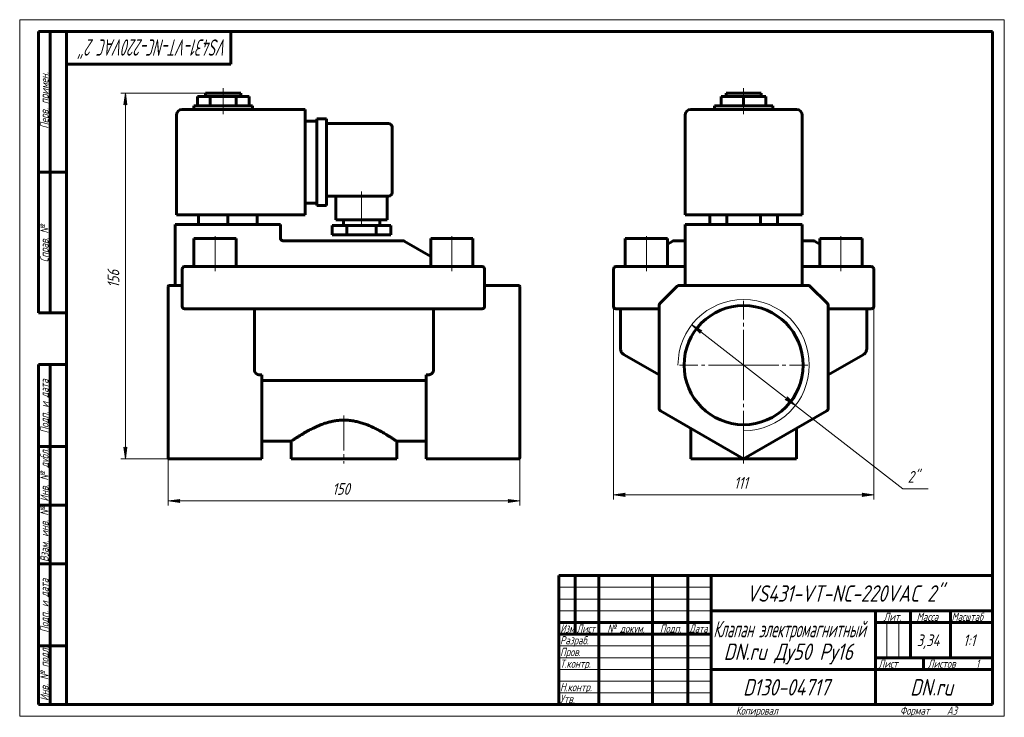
# Model space of a CAD drawing. Header units: millimetres. Extents: x 0 to 420, y 0 to 297.
import ezdxf

# ---------------------------------------------------------------- set-up
doc = ezdxf.new("R2010")
doc.units = ezdxf.units.MM
for name, pattern in [('K5LT_AXLED', [19.5, 15, -1.5, 1.5, -1.5]), ('K5LT_BASIC', [0]), ('K5LT_THIN', [0])]:
    doc.linetypes.add(name, pattern=pattern)
doc.layers.add('Системный слой', color=7, linetype='Continuous')
doc.layers.add('Системный слой (1)', color=7, linetype='Continuous', true_color=0x6c6c6c)
doc.styles.add('KDIMTEXTSTYLE', font='GOST_AU.SHX', dxfattribs={"width": 0.96, "oblique": 15, "height": 5})
doc.styles.add('KTEXTSTYLE', font='GOST_AU.SHX', dxfattribs={"width": 0.96, "height": 5})
doc.dimstyles.new('KDIMSTYLE (1.00)', dxfattribs={"dimtxt": 5, "dimasz": 1, "dimexe": 2, "dimexo": 0, "dimgap": 1, "dimtad": 1, "dimtxsty": 'KDIMTEXTSTYLE', "dimsah": 1, "dimcen": 0, "dimdle": 1, "dimadec": 0, "dimazin": 0, "dimtfac": 0.667, "dimtmove": 0, "dimatfit": 3, "dimfxl": 1, "dimtvp": 1, "dimtolj": 1, "dimtzin": 0, "dimarcsym": 0})

# ---------------------------------------------------------------- blocks, each defined once
blk = doc.blocks.new('U0')
at = {"layer": 'Системный слой (1)', "color": 150, "linetype": 'K5LT_BASIC', "lineweight": 60, "true_color": 0x0080ff}
for p, q in [((333.81, 200.33), (333.82, 200.31)), ((333.82, 200.3), (333.82, 200.32)), ((333.82, 200.31), (333.82, 200.3))]:
    blk.add_line(p, q, dxfattribs=at)
blk = doc.blocks.new('U1')
at = {"layer": 'Системный слой (1)', "color": 150, "linetype": 'K5LT_BASIC', "lineweight": 60, "true_color": 0x0080ff}
for p, q in [((283.81, 202.74), (279.08, 202.74)), ((338.54, 202.74), (333.81, 202.74))]:
    blk.add_line(p, q, dxfattribs=at)
blk = doc.blocks.new('U2')
at = {"layer": 'Системный слой (1)', "color": 150, "linetype": 'K5LT_BASIC', "lineweight": 60, "true_color": 0x0080ff}
for p, q in [((333.81, 200.36), (333.81, 200.39)), ((333.81, 200.34), (333.81, 200.36)), ((333.82, 200.32), (333.81, 200.34))]:
    blk.add_line(p, q, dxfattribs=at)
blk = doc.blocks.new('D0')
at = {"layer": 'Системный слой (1)'}
for points in [[(257.81, 94.43), (258.31, 95.09), (253.31, 94.43), (258.31, 93.78)], [(359.31, 93.78), (364.31, 94.43), (359.31, 95.09), (359.81, 94.43)]]:
    blk.add_hatch(color=7, dxfattribs=at).paths.add_polyline_path(points)
at = {"layer": 'Системный слой (1)', "color": 7, "linetype": 'K5LT_THIN', "lineweight": 18}
for p, q in [((253.31, 182.74), (253.31, 92.43)), ((364.31, 182.74), (364.31, 92.43)), ((253.31, 94.43), (258.31, 95.09)), ((258.31, 93.78), (253.31, 94.43)), ((258.31, 95.09), (257.81, 94.43)), ((257.81, 94.43), (258.31, 93.78)), ((359.81, 94.43), (359.31, 95.09)), ((359.31, 95.09), (364.31, 94.43)), ((364.31, 94.43), (359.31, 93.78)), ((359.31, 93.78), (359.81, 94.43))]:
    blk.add_line(p, q, dxfattribs=at)
blk.add_wipeout([(304.72, 95.43), (304.72, 102.82), (312.57, 102.82), (312.57, 95.43)]).dxf.layer = 'Системный слой (1)'
blk.add_line((253.31, 94.43), (364.31, 94.43), dxfattribs=at)
at = {"layer": 'Системный слой (1)', "color": 7, "insert": (304.72, 102.02), "char_height": 5, "attachment_point": 1, "style": 'KTEXTSTYLE'}
blk.add_mtext('\\H5.0;\\W1.000;\\Q15;\\Q15;\\W0.965;111', dxfattribs=at)
blk = doc.blocks.new('KDIMARROW_01')
at = {"layer": 'Системный слой'}
blk.add_hatch(color=0, dxfattribs=at).paths.add_polyline_path([(0, 0), (-5, 0.66), (-4.5, 0), (-5, -0.66)])
at = {"layer": 'Системный слой', "color": 0, "linetype": 'K5LT_THIN', "lineweight": 18}
for p, q in [((-4.5, 0), (-5, 0.66)), ((-5, 0.66), (0, 0)), ((0, 0), (-5, -0.66)), ((-5, -0.66), (-4.5, 0))]:
    blk.add_line(p, q, dxfattribs=at)
at = {"layer": 'Системный слой (1)', "color": 0, "linetype": 'K5LT_THIN', "lineweight": 18}
blk.add_line((63.32, 149.74), (62.32, 149.74), dxfattribs=at)
blk = doc.blocks.new('D1')
at = {"layer": 'Системный слой (1)'}
for points in [[(291.04, 164.36), (286.68, 166.9), (290.23, 163.32), (290.24, 164.14)], [(330.93, 132.58), (327.39, 136.17), (327.38, 135.34), (326.58, 135.12)]]:
    blk.add_hatch(color=7, dxfattribs=at).paths.add_polyline_path(points)
at = {"layer": 'Системный слой (1)', "color": 7, "linetype": 'K5LT_THIN', "lineweight": 18}
for p, q in [((286.68, 166.9), (291.04, 164.36)), ((290.23, 163.32), (286.68, 166.9)), ((286.68, 166.9), (330.93, 132.58)), ((290.24, 164.14), (290.23, 163.32)), ((291.04, 164.36), (290.24, 164.14)), ((326.58, 135.12), (327.38, 135.34)), ((330.93, 132.58), (326.58, 135.12)), ((327.38, 135.34), (327.39, 136.17)), ((327.39, 136.17), (330.93, 132.58))]:
    blk.add_line(p, q, dxfattribs=at)
blk.add_wipeout([(378.78, 98.02), (378.78, 105.4), (385.23, 105.4), (385.23, 98.02)]).dxf.layer = 'Системный слой (1)'
for p, q in [((330.93, 132.58), (376.78, 97.02)), ((376.78, 97.02), (387.5, 97.02))]:
    blk.add_line(p, q, dxfattribs=at)
at = {"layer": 'Системный слой (1)', "color": 7, "insert": (378.78, 104.61), "char_height": 5, "attachment_point": 1, "style": 'KTEXTSTYLE'}
blk.add_mtext('\\H5.0;\\W1.000;\\Q15;\\Q15;\\W0.965;2"', dxfattribs=at)
blk = doc.blocks.new('U3')
at = {"layer": 'Системный слой (1)', "color": 30, "linetype": 'K5LT_AXLED', "lineweight": 18, "true_color": 0xff8000}
for q in [(308.81, 177.14), (281.41, 149.74), (336.21, 149.74), (308.81, 122.34)]:
    blk.add_line((308.81, 149.74), q, dxfattribs=at)
blk = doc.blocks.new('U4')
at = {"layer": 'Системный слой (1)', "color": 150, "linetype": 'K5LT_BASIC', "lineweight": 60, "true_color": 0x0080ff}
for p, q in [((103.32, 117.24), (115.82, 117.24)), ((160.82, 117.24), (173.32, 117.24))]:
    blk.add_line(p, q, dxfattribs=at)
blk = doc.blocks.new('D2')
at = {"layer": 'Системный слой (1)'}
for points in [[(63.32, 91.85), (68.32, 92.51), (67.82, 91.85), (68.32, 91.19)], [(208.32, 91.19), (213.32, 91.85), (208.32, 92.51), (208.82, 91.85)]]:
    blk.add_hatch(color=7, dxfattribs=at).paths.add_polyline_path(points)
at = {"layer": 'Системный слой (1)', "color": 7, "linetype": 'K5LT_THIN', "lineweight": 18}
for p, q in [((63.32, 149.74), (63.32, 89.85)), ((213.32, 141.11), (213.32, 89.85)), ((63.32, 91.85), (68.32, 92.51)), ((68.32, 92.51), (67.82, 91.85)), ((208.82, 91.85), (208.32, 92.51)), ((208.32, 92.51), (213.32, 91.85)), ((68.32, 91.19), (63.32, 91.85)), ((67.82, 91.85), (68.32, 91.19)), ((213.32, 91.85), (208.32, 91.19)), ((208.32, 91.19), (208.82, 91.85))]:
    blk.add_line(p, q, dxfattribs=at)
blk.add_wipeout([(133.37, 92.85), (133.37, 100.23), (142.87, 100.23), (142.87, 92.85)]).dxf.layer = 'Системный слой (1)'
blk.add_line((213.32, 91.85), (63.32, 91.85), dxfattribs=at)
at = {"layer": 'Системный слой (1)', "color": 7, "insert": (133.37, 99.43), "char_height": 5, "attachment_point": 1, "style": 'KTEXTSTYLE'}
blk.add_mtext('\\H5.0;\\W1.000;\\Q15;\\Q15;\\W0.965;150', dxfattribs=at)
blk = doc.blocks.new('D3')
at = {"layer": 'Системный слой (1)'}
for points in [[(45.73, 260.74), (45.08, 265.74), (44.42, 260.74), (45.08, 261.24)], [(45.08, 109.74), (45.73, 114.74), (45.08, 114.24), (44.42, 114.74)]]:
    blk.add_hatch(color=7, dxfattribs=at).paths.add_polyline_path(points)
at = {"layer": 'Системный слой (1)', "color": 7, "linetype": 'K5LT_THIN', "lineweight": 18}
for p, q in [((79.32, 265.74), (43.08, 265.74)), ((44.42, 260.74), (45.08, 265.74)), ((45.08, 265.74), (45.73, 260.74)), ((45.08, 261.24), (44.42, 260.74)), ((45.73, 260.74), (45.08, 261.24)), ((45.08, 109.74), (44.42, 114.74)), ((44.42, 114.74), (45.08, 114.24)), ((45.08, 114.24), (45.73, 114.74)), ((45.73, 114.74), (45.08, 109.74)), ((63.82, 109.74), (43.08, 109.74))]:
    blk.add_line(p, q, dxfattribs=at)
blk.add_wipeout([(44.08, 182.73), (36.69, 182.73), (36.69, 192.35), (44.08, 192.35)]).dxf.layer = 'Системный слой (1)'
blk.add_line((45.08, 109.74), (45.08, 265.74), dxfattribs=at)
at = {"layer": 'Системный слой (1)', "color": 7, "insert": (37.49, 182.73), "char_height": 5, "attachment_point": 1, "rotation": 90, "style": 'KTEXTSTYLE'}
blk.add_mtext('\\H5.0;\\W1.000;\\Q15;\\Q15;\\W0.965;156', dxfattribs=at)
blk = doc.blocks.new('U5')
at = {"color": 7, "linetype": 'K5LT_THIN', "lineweight": 18}
for p, q in [((0, 0), (0, 297)), ((0, 297), (420, 297)), ((420, 297), (420, 0)), ((230, 55), (295, 55)), ((230, 50), (295, 50)), ((230, 45), (295, 45)), ((369.96, 25), (369.96, 40)), ((374.98, 25), (374.98, 40)), ((230, 30), (295, 30)), ((230, 25), (295, 25)), ((230, 20), (295, 20)), ((230, 15), (295, 15)), ((230, 10), (295, 10)), ((420, 0), (0, 0))]:
    blk.add_line(p, q, dxfattribs=at)
at = {"color": 150, "linetype": 'K5LT_BASIC', "lineweight": 60, "true_color": 0x0080ff}
for p, q in [((8, 172), (8, 292)), ((20, 292), (8, 292)), ((13, 172), (13, 292)), ((20, 5), (20, 292)), ((20, 292), (415, 292)), ((90, 292), (90, 278)), ((415, 292), (415, 5)), ((90, 278), (20, 278)), ((20, 232), (8, 232)), ((20, 172), (8, 172)), ((8, 5), (8, 150)), ((20, 150), (8, 150)), ((13, 5), (13, 150)), ((20, 115), (8, 115)), ((20, 90), (8, 90)), ((20, 65), (8, 65)), ((230, 60), (415, 60)), ((230, 5), (230, 60)), ((237, 35), (237, 60)), ((247, 5), (247, 60)), ((270, 5), (270, 60)), ((285, 5), (285, 60)), ((295, 5), (295, 60)), ((295, 45), (415, 45)), ((365, 5), (365, 45)), ((380, 25), (380, 45)), ((397, 25), (397, 45)), ((230, 40), (295, 40)), ((365, 40), (380, 40)), ((380, 40), (415, 40)), ((230, 35), (295, 35)), ((20, 30), (8, 30)), ((365, 25), (415, 25)), ((385.57, 20), (385.57, 25)), ((295, 20), (365, 20)), ((365, 20), (415, 20)), ((20, 5), (8, 5)), ((415, 5), (20, 5))]:
    blk.add_line(p, q, dxfattribs=at)
at = {"color": 7, "attachment_point": 1, "style": 'KTEXTSTYLE'}
for s, insert, char_height, rotation in [('\\H5.0;\\W1.000;\\Q15;\\Q15;\\W0.714;\\H7.00;VS431-VT-NC-220VAC 2"', (88.67, 281.64), 7, 180), ('\\H5.0;\\W1.000;\\Q15;\\Q15;\\W0.965;\\H3.50;Перв. примен.', (8.82, 250.52), 3.5, 90), ('\\H5.0;\\W1.000;\\Q15;\\Q15;\\W0.965;\\H3.50;Справ. №', (8.82, 193.63), 3.5, 90), ('\\H5.0;\\W1.000;\\Q15;\\Q15;\\W0.965;\\H3.50;Подп. и дата', (8.82, 120.66), 3.5, 90), ('\\H5.0;\\W1.000;\\Q15;\\Q15;\\W0.965;\\H3.50;Инв. № дубл.', (8.82, 91.57), 3.5, 90), ('\\H5.0;\\W1.000;\\Q15;\\Q15;\\W0.965;\\H3.50;Взам. инв. №', (8.82, 65.8), 3.5, 90), ('\\H5.0;\\W1.000;\\Q15;\\Q15;\\W0.965;\\H3.50;Подп. и дата', (8.82, 35.66), 3.5, 90), ('\\H5.0;\\W1.000;\\Q15;\\Q15;\\W0.965;\\H3.50;Инв. № подл.', (8.82, 6.57), 3.5, 90)]:
    blk.add_mtext(s, dxfattribs=dict(at, insert=insert, char_height=char_height, rotation=rotation))
for s, insert, char_height in [('\\H5.0;\\W1.000;\\Q15;\\Q15;\\W0.965;\\H7.00;VS431-VT-NC-220VAC 2"', (310.02, 55.86), 7), ('\\H5.0;\\W1.000;\\Q15;\\Q15;\\W0.965;\\H3.50;Лит.', (368.47, 44.18), 3.5), ('\\H5.0;\\W1.000;\\Q15;\\Q15;\\W0.965;\\H3.50;Масса', (382.58, 44.18), 3.5), ('\\H5.0;\\W1.000;\\Q15;\\Q15;\\W0.930;\\H3.50;Масштаб', (397.52, 44.18), 3.5), ('\\H5.0;\\W1.000;\\Q15;\\Q15;\\W0.784;\\H3.50;Изм.', (230.62, 39.18), 3.5), ('\\H5.0;\\W1.000;\\Q15;\\Q15;\\W0.799;\\H3.50;Лист', (237.61, 39.18), 3.5), ('\\H5.0;\\W1.000;\\Q15;\\Q15;\\W0.965;\\H3.50;№ докум.', (250.63, 39.18), 3.5), ('\\H5.0;\\W1.000;\\Q15;\\Q15;\\W0.965;\\H3.50;Подп.', (273.1, 39.18), 3.5), ('\\H5.0;\\W1.000;\\Q15;\\Q15;\\W0.799;\\H3.50;Дата', (285.61, 39.18), 3.5), ('\\H5.0;\\W1.000;\\Q15;\\Q15;\\W0.672;\\H7.00;Клапан электромагнитный', (295.88, 40.69), 7), ('\\H5.0;\\W1.000;\\Q15;\\Q15;\\W0.965;\\H3.50;Разраб.', (230.5, 34.18), 3.5), ('\\H5.0;\\W1.000;\\Q15;\\Q15;\\W0.965;3,34', (382.63, 34.9), 5), ('\\H5.0;\\W1.000;\\Q15;\\Q15;\\W0.965;{\\c16711680;1:1}', (402.44, 34.9), 5), ('\\H5.0;\\W1.000;\\Q15;\\Q15;\\W0.965;\\H7.00;DN.ru Ду50 Ру16', (300.3, 31.02), 7), ('\\H5.0;\\W1.000;\\Q15;\\Q15;\\W0.965;\\H3.50;Пров.', (230.5, 29.18), 3.5), ('\\H5.0;\\W1.000;\\Q15;\\Q15;\\W0.965;\\H3.50;Т.контр.', (230.5, 24.18), 3.5), ('\\H5.0;\\W1.000;\\Q15;\\Q15;\\W0.965;\\H3.50;Лист', (366.32, 24.18), 3.5), ('\\H5.0;\\W1.000;\\Q15;\\Q15;\\W0.965;\\H3.50;Листов', (387.36, 24.18), 3.5), ('\\H5.0;\\W1.000;\\Q15;\\Q15;\\W0.965;\\H3.50;1', (407.91, 24.18), 3.5), ('\\H5.0;\\W1.000;\\Q15;\\Q15;\\W0.965;\\H3.50;Н.контр.', (230.5, 14.18), 3.5), ('\\H5.0;\\W1.000;\\Q15;\\Q15;\\W0.965;\\H7.00;D130-04717', (308.54, 15.86), 7), ('\\H5.0;\\W1.000;\\Q15;\\Q15;\\W0.965;\\H7.00;DN.ru', (379.84, 15.86), 7), ('\\H5.0;\\W1.000;\\Q15;\\Q15;\\W0.965;\\H3.50;Утв.', (230.5, 9.18), 3.5), ('\\H5.0;\\W1.000;\\Q15;\\Q15;\\W0.965;\\H3.50;Копировал', (305.5, 4.18), 3.5), ('\\H5.0;\\W1.000;\\Q15;\\Q15;\\W0.965;\\H3.50;Формат', (375.5, 4.18), 3.5), ('\\H5.0;\\W1.000;\\Q15;\\Q15;\\W0.965;\\H3.50;A3', (395.5, 4.18), 3.5)]:
    blk.add_mtext(s, dxfattribs=dict(at, insert=insert, char_height=char_height))

msp = doc.modelspace()

# ---------------------------------------------------------------- linework, layer by layer
at = {"layer": 'Системный слой (1)', "color": 150, "linetype": 'K5LT_BASIC', "lineweight": 60, "true_color": 0x0080ff}
for p, q in [((79.32, 265.741), (94.32, 265.741)), ((79.32, 264.241), (79.32, 265.741)), ((94.32, 264.241), (94.32, 265.741)), ((301.309, 265.741), (316.309, 265.741)), ((301.309, 264.241), (301.309, 265.741)), ((316.309, 264.241), (316.309, 265.741)), ((75.82, 260.241), (75.82, 264.241)), ((75.82, 264.241), (81.32, 264.241)), ((81.32, 264.241), (92.32, 264.241)), ((81.32, 260.241), (81.32, 264.241)), ((92.32, 264.241), (97.82, 264.241)), ((92.32, 260.241), (92.32, 264.241)), ((97.82, 260.241), (97.82, 264.241)), ((299.283, 264.241), (308.809, 264.241)), ((299.283, 260.241), (299.283, 264.241)), ((308.809, 260.241), (308.809, 264.241)), ((308.809, 264.241), (318.335, 264.241)), ((318.335, 260.241), (318.335, 264.241)), ((66.82, 213.741), (66.82, 256.241)), ((121.82, 258.741), (69.32, 258.741)), ((74.32, 258.741), (74.32, 260.241)), ((74.32, 260.241), (99.32, 260.241)), ((99.32, 258.741), (99.32, 260.241)), ((121.82, 258.741), (121.82, 256.241)), ((121.82, 213.741), (121.82, 256.241)), ((283.809, 213.741), (283.809, 256.241)), ((331.309, 258.741), (286.309, 258.741)), ((296.309, 258.741), (296.309, 260.241)), ((296.309, 260.241), (321.309, 260.241)), ((321.309, 258.741), (321.309, 260.241)), ((333.809, 213.741), (333.809, 256.241)), ((121.82, 253.741), (126.82, 253.741)), ((126.82, 254.741), (130.82, 254.741)), ((126.82, 252.241), (126.82, 254.741)), ((126.82, 252.241), (126.82, 220.241)), ((130.82, 254.741), (130.82, 252.241)), ((130.82, 252.741), (157.32, 252.741)), ((130.82, 252.241), (130.82, 220.241)), ((158.82, 251.241), (158.82, 223.241)), ((121.82, 218.741), (126.82, 218.741)), ((126.82, 217.741), (126.82, 220.241)), ((130.82, 221.741), (157.32, 221.741)), ((130.82, 220.241), (130.82, 217.741)), ((134.82, 221.741), (134.82, 211.741)), ((156.82, 221.741), (156.82, 211.741)), ((126.82, 217.741), (130.82, 217.741)), ((69.32, 213.741), (66.82, 213.741)), ((69.32, 213.741), (121.82, 213.741)), ((76.32, 213.741), (76.32, 209.741)), ((88.82, 213.741), (88.82, 209.741)), ((101.32, 213.741), (101.32, 209.741)), ((156.82, 211.741), (134.82, 211.741)), ((138.07, 211.741), (138.07, 209.241)), ((153.57, 211.741), (153.57, 209.241)), ((286.309, 213.741), (283.809, 213.741)), ((286.309, 213.741), (331.309, 213.741)), ((294.375, 213.741), (294.375, 209.741)), ((301.592, 213.741), (301.592, 209.741)), ((316.026, 213.741), (316.026, 209.741)), ((323.243, 213.741), (323.243, 209.741)), ((333.809, 213.741), (331.309, 213.741)), ((66.32, 209.741), (66.32, 183.741)), ((66.32, 209.741), (68.82, 209.741)), ((108.82, 209.741), (68.82, 209.741)), ((108.82, 209.741), (111.32, 209.741)), ((111.32, 209.741), (111.32, 203.248)), ((133.32, 209.241), (133.32, 205.241)), ((139.57, 209.241), (133.32, 209.241)), ((139.57, 209.241), (139.57, 205.241)), ((152.07, 209.241), (139.57, 209.241)), ((152.07, 209.241), (152.07, 205.241)), ((158.32, 209.241), (152.07, 209.241)), ((158.32, 209.241), (158.32, 205.241)), ((283.809, 209.741), (283.809, 183.741)), ((283.809, 209.741), (286.309, 209.741)), ((331.309, 209.741), (286.309, 209.741)), ((331.309, 209.741), (333.809, 209.741)), ((333.809, 209.741), (333.809, 183.741)), ((74.32, 203.741), (92.32, 203.741)), ((74.32, 191.741), (74.32, 203.741)), ((92.32, 191.741), (92.32, 203.741)), ((111.32, 203.74), (111.32, 203.719)), ((111.32, 203.737), (111.32, 203.719)), ((113.019, 202.741), (112.32, 202.741)), ((163.552, 202.741), (113.019, 202.741)), ((139.57, 205.241), (133.32, 205.241)), ((152.07, 205.241), (139.57, 205.241)), ((158.32, 205.241), (152.07, 205.241)), ((164.052, 202.607), (175.32, 196.101)), ((175.32, 191.741), (175.32, 203.741)), ((175.32, 203.741), (193.32, 203.741)), ((193.32, 191.741), (193.32, 203.741)), ((258.309, 191.741), (258.309, 203.741)), ((258.309, 203.741), (276.309, 203.741)), ((276.309, 191.741), (276.309, 203.741)), ((278.577, 202.607), (276.309, 201.297)), ((339.041, 202.607), (341.309, 201.297)), ((341.309, 203.741), (359.309, 203.741)), ((341.309, 191.741), (341.309, 203.741)), ((359.309, 191.741), (359.309, 203.741)), ((69.32, 190.741), (69.32, 174.741)), ((70.32, 191.741), (72.32, 191.741)), ((195.32, 191.741), (72.32, 191.741)), ((195.32, 191.741), (197.32, 191.741)), ((198.32, 174.741), (198.32, 190.741)), ((253.309, 190.741), (253.309, 174.741)), ((254.309, 191.741), (256.309, 191.741)), ((256.309, 191.741), (283.809, 191.741)), ((333.809, 191.741), (361.309, 191.741)), ((361.309, 191.741), (363.309, 191.741)), ((364.309, 190.741), (364.309, 174.741)), ((63.32, 183.094), (63.32, 183.241)), ((63.32, 175.68), (63.32, 183.094)), ((69.32, 183.741), (63.82, 183.741)), ((198.32, 183.741), (212.82, 183.741)), ((213.32, 183.241), (213.32, 183.094)), ((213.32, 175.68), (213.32, 183.094)), ((280.516, 183.448), (273.102, 176.034)), ((336.395, 183.741), (281.223, 183.741)), ((344.516, 176.034), (337.102, 183.448)), ((63.32, 175.326), (63.32, 175.68)), ((63.32, 131.103), (63.32, 175.326)), ((72.32, 173.741), (70.32, 173.741)), ((72.32, 173.741), (195.32, 173.741)), ((100.106, 173.741), (100.106, 147.802)), ((176.533, 173.741), (176.533, 147.802)), ((197.32, 173.741), (195.32, 173.741)), ((213.32, 175.68), (213.32, 175.326)), ((213.32, 131.103), (213.32, 175.326)), ((256.309, 173.741), (254.309, 173.741)), ((256.309, 173.741), (272.809, 173.741)), ((256.309, 173.741), (256.309, 156.784)), ((272.809, 175.326), (272.809, 131.103)), ((344.809, 131.103), (344.809, 175.326)), ((344.809, 173.741), (361.309, 173.741)), ((361.309, 173.741), (361.309, 156.784)), ((363.309, 173.741), (361.309, 173.741)), ((272.809, 145.525), (257.809, 154.186)), ((359.809, 154.186), (344.809, 145.525)), ((102.823, 145.525), (103.32, 145.525)), ((103.32, 131.103), (103.32, 145.525)), ((103.32, 143.11), (173.32, 143.11)), ((173.32, 131.103), (173.32, 145.525)), ((173.816, 145.525), (173.32, 145.525)), ((272.809, 145.525), (272.338, 145.797)), ((344.809, 145.525), (345.28, 145.797)), ((63.32, 130.67), (63.32, 131.103)), ((63.32, 110.318), (63.32, 130.67)), ((103.32, 131.103), (103.32, 130.237)), ((103.32, 109.741), (103.32, 130.237)), ((173.32, 130.237), (173.32, 131.103)), ((173.32, 109.741), (173.32, 130.237)), ((213.32, 131.103), (213.32, 130.67)), ((213.32, 110.318), (213.32, 130.67)), ((273.309, 130.237), (308.809, 109.741)), ((308.809, 109.741), (344.309, 130.237)), ((286.309, 122.731), (286.309, 109.741)), ((331.309, 122.731), (331.309, 109.741)), ((115.82, 117.241), (115.82, 109.741)), ((160.82, 117.241), (160.82, 109.741)), ((103.32, 109.741), (63.82, 109.741)), ((160.82, 109.741), (115.82, 109.741)), ((173.32, 109.741), (212.82, 109.741)), ((331.309, 109.741), (286.309, 109.741)), ((308.809, 109.741), (308.809, 110.318))]:
    msp.add_line(p, q, dxfattribs=at)
at = {"layer": 'Системный слой (1)', "color": 30, "linetype": 'K5LT_AXLED', "lineweight": 18, "true_color": 0xff8000}
for p, q in [((86.82, 262.241), (86.82, 267.741)), ((308.809, 262.241), (308.809, 267.741)), ((86.82, 256.741), (86.82, 262.241)), ((308.809, 256.741), (308.809, 262.241)), ((145.82, 223.741), (145.82, 207.241)), ((83.32, 189.741), (83.32, 205.741)), ((184.32, 189.741), (184.32, 205.741)), ((267.309, 189.741), (267.309, 205.741)), ((350.309, 189.741), (350.309, 205.741))]:
    msp.add_line(p, q, dxfattribs=at)
at = {"layer": 'Системный слой (1)', "color": 150, "linetype": 'K5LT_BASIC', "lineweight": 60, "true_color": 0x0080ff}
msp.add_circle((308.809, 149.741), 25.4, dxfattribs=at)
for centre, radius, start, end in [((69.32, 256.241), 2.5, 90, 180), ((286.309, 256.241), 2.5, 90, 180), ((331.309, 256.241), 2.5, 0, 90), ((157.32, 251.241), 1.5, 0, 90), ((157.32, 223.241), 1.5, 270, 0), ((112.32, 203.741), 1, 180.05332, 270), ((163.552, 201.741), 1, 60, 90), ((279.077, 201.741), 1, 90, 120), ((338.541, 201.741), 1, 60, 90), ((70.32, 190.741), 1, 90, 180), ((197.32, 190.741), 1, 0, 90), ((254.309, 190.741), 1, 90, 180), ((363.309, 190.741), 1, 0, 90), ((63.82, 183.241), 0.5, 90, 180), ((212.82, 183.241), 0.5, 0, 90), ((281.223, 182.741), 1, 90, 135), ((336.395, 182.741), 1, 45, 90), ((70.32, 174.741), 1, 180, 270), ((197.32, 174.741), 1, 270, 0), ((254.309, 174.741), 1, 180, 270), ((273.809, 175.326), 1, 135, 180), ((343.809, 175.326), 1, 0, 45), ((363.309, 174.741), 1, 270, 0), ((273.809, 131.103), 1, 180, 240), ((343.809, 131.103), 1, 300, 0)]:
    msp.add_arc(centre, radius, start, end, dxfattribs=at)
at = {"layer": 'Системный слой (1)', "color": 7, "linetype": 'K5LT_THIN', "lineweight": 18}
msp.add_arc((308.809, 149.741), 28, 270, 180, dxfattribs=at)
at = {"layer": 'Системный слой (1)', "color": 150, "linetype": 'K5LT_BASIC', "lineweight": 60, "true_color": 0x0080ff}
for points, knots in [([(111.38, 203.398), (111.381, 203.396), (111.382, 203.394), (111.383, 203.392), (111.383, 203.391), (111.39, 203.374), (111.396, 203.356), (111.414, 203.317), (111.424, 203.295), (111.441, 203.263), (111.446, 203.253), (111.457, 203.235), (111.462, 203.226), (111.472, 203.21), (111.477, 203.202), (111.492, 203.178), (111.503, 203.163), (111.536, 203.118), (111.56, 203.089), (111.615, 203.03), (111.646, 203.001), (111.71, 202.947), (111.742, 202.923), (111.811, 202.879), (111.846, 202.859), (111.894, 202.836), (111.905, 202.831), (111.915, 202.826)], [0, 0, 0, 0, 0.1538005, 0.1538005, 0.1595135, 0.1595135, 1.3728895, 1.3728895, 2.9288983, 2.9288983, 3.685961, 3.685961, 4.3017351, 4.3017351, 4.9175093, 4.9175093, 6.1285159, 6.1285159, 8.5094429, 8.5094429, 11.2125571, 11.2125571, 13.7375184, 13.7375184, 16.2868381, 16.2868381, 17.0098357, 17.0098357, 17.0098357, 17.0098357]), ([(111.38, 203.398), (111.381, 203.396), (111.382, 203.394), (111.383, 203.392), (111.383, 203.391), (111.39, 203.374), (111.396, 203.356), (111.414, 203.317), (111.424, 203.295), (111.441, 203.263), (111.446, 203.253), (111.457, 203.235), (111.462, 203.226), (111.472, 203.21), (111.477, 203.202), (111.492, 203.178), (111.503, 203.163), (111.536, 203.118), (111.56, 203.089), (111.615, 203.03), (111.646, 203.001), (111.71, 202.947), (111.742, 202.923), (111.811, 202.879), (111.846, 202.859), (111.894, 202.836), (111.905, 202.831), (111.915, 202.826)], [0, 0, 0, 0, 0.1538008, 0.1538008, 0.1595135, 0.1595135, 1.3728897, 1.3728897, 2.9288987, 2.9288987, 3.6859611, 3.6859611, 4.3017352, 4.3017352, 4.9175094, 4.9175094, 6.1285161, 6.1285161, 8.5094432, 8.5094432, 11.2125575, 11.2125575, 13.7375189, 13.7375189, 16.2868386, 16.2868386, 17.0098343, 17.0098343, 17.0098343, 17.0098343]), ([(112.099, 202.765), (112.099, 202.765), (112.099, 202.765), (112.108, 202.763), (112.117, 202.761), (112.13, 202.759), (112.134, 202.758), (112.145, 202.756), (112.153, 202.754), (112.166, 202.752), (112.17, 202.752), (112.18, 202.75), (112.185, 202.75), (112.201, 202.748), (112.211, 202.746), (112.236, 202.744), (112.251, 202.743), (112.284, 202.741), (112.3, 202.741), (112.318, 202.741), (112.319, 202.741), (112.32, 202.741)], [0.4548007, 0.4548007, 0.4548007, 0.4548007, 0.4681317, 0.4681317, 1.9380641, 1.9380641, 2.5266992, 2.5266992, 3.7534834, 3.7534834, 4.4812999, 4.4812999, 5.3131132, 5.3131132, 6.872743, 6.872743, 9.272743, 9.272743, 11.8798699, 11.8798699, 12, 12, 12, 12]), ([(112.099, 202.765), (112.099, 202.765), (112.099, 202.765), (112.108, 202.763), (112.117, 202.761), (112.13, 202.759), (112.134, 202.758), (112.145, 202.756), (112.153, 202.754), (112.166, 202.752), (112.17, 202.752), (112.18, 202.75), (112.185, 202.75), (112.201, 202.748), (112.211, 202.746), (112.236, 202.744), (112.251, 202.743), (112.284, 202.741), (112.3, 202.741), (112.318, 202.741), (112.319, 202.741), (112.32, 202.741)], [0.4547995, 0.4547995, 0.4547995, 0.4547995, 0.4681304, 0.4681304, 1.9380647, 1.9380647, 2.5266923, 2.5266923, 3.7534824, 3.7534824, 4.4812989, 4.4812989, 5.3131123, 5.3131123, 6.8727423, 6.8727423, 9.2727423, 9.2727423, 11.8798695, 11.8798695, 12, 12, 12, 12]), ([(283.798, 200.303), (283.798, 200.304), (283.799, 200.304), (283.8, 200.309), (283.801, 200.313), (283.803, 200.322), (283.804, 200.328), (283.806, 200.342), (283.807, 200.35), (283.808, 200.37), (283.809, 200.38), (283.809, 200.391)], [0, 0, 0, 0, 0.6, 0.6, 1.2, 1.2, 1.8, 1.8, 2.4, 2.4, 3, 3, 3, 3]), ([(257.809, 154.186), (257.807, 154.186), (257.806, 154.187), (257.796, 154.193), (257.787, 154.198), (257.767, 154.21), (257.755, 154.217), (257.719, 154.239), (257.696, 154.254), (257.625, 154.3), (257.579, 154.332), (257.444, 154.431), (257.358, 154.502), (257.177, 154.669), (257.084, 154.767), (256.911, 154.975), (256.832, 155.086), (256.688, 155.317), (256.624, 155.438), (256.513, 155.687), (256.466, 155.815), (256.391, 156.076), (256.362, 156.208), (256.34, 156.355), (256.338, 156.368), (256.329, 156.433), (256.323, 156.485), (256.316, 156.571), (256.314, 156.604), (256.311, 156.659), (256.311, 156.68), (256.31, 156.715), (256.309, 156.728), (256.309, 156.755), (256.309, 156.769), (256.309, 156.783), (256.309, 156.783), (256.309, 156.784)], [0.0106478, 0.0106478, 0.0106478, 0.0106478, 0.0425914, 0.0425914, 0.2217834, 0.2217834, 0.4755104, 0.4755104, 0.9829643, 0.9829643, 1.9978721, 1.9978721, 4.0170399, 4.0170399, 6.4586709, 6.4586709, 8.9228164, 8.9228164, 11.3953599, 11.3953599, 13.8618598, 13.8618598, 16.3155749, 16.3155749, 16.5579511, 16.5579511, 17.5048004, 17.5048004, 18.1094227, 18.1094227, 18.4955118, 18.4955118, 18.7420538, 18.7420538, 18.9885958, 18.9885958, 18.9940375, 18.9940375, 18.9940375, 18.9940375]), ([(359.809, 154.186), (359.81, 154.186), (359.812, 154.187), (359.822, 154.193), (359.83, 154.198), (359.851, 154.21), (359.863, 154.217), (359.898, 154.239), (359.922, 154.254), (359.993, 154.3), (360.039, 154.332), (360.174, 154.431), (360.26, 154.502), (360.441, 154.669), (360.534, 154.767), (360.706, 154.975), (360.786, 155.086), (360.93, 155.317), (360.994, 155.438), (361.105, 155.687), (361.151, 155.815), (361.227, 156.076), (361.256, 156.208), (361.278, 156.355), (361.28, 156.368), (361.289, 156.433), (361.294, 156.485), (361.302, 156.571), (361.304, 156.604), (361.306, 156.659), (361.307, 156.68), (361.308, 156.715), (361.308, 156.728), (361.309, 156.755), (361.309, 156.769), (361.309, 156.783), (361.309, 156.783), (361.309, 156.784)], [0.0106478, 0.0106478, 0.0106478, 0.0106478, 0.0425914, 0.0425914, 0.2217834, 0.2217834, 0.4755104, 0.4755104, 0.9829643, 0.9829643, 1.9978721, 1.9978721, 4.0170399, 4.0170399, 6.4586709, 6.4586709, 8.9228164, 8.9228164, 11.3953599, 11.3953599, 13.8618598, 13.8618598, 16.3155749, 16.3155749, 16.5579511, 16.5579511, 17.5048004, 17.5048004, 18.1094227, 18.1094227, 18.4955118, 18.4955118, 18.7420538, 18.7420538, 18.9885958, 18.9885958, 18.9940375, 18.9940375, 18.9940375, 18.9940375]), ([(257.809, 154.186), (257.809, 154.186), (257.809, 154.186), (257.809, 154.186), (257.809, 154.186), (257.809, 154.186), (257.809, 154.186), (257.808, 154.186), (257.808, 154.186), (257.808, 154.186), (257.807, 154.186), (257.806, 154.187), (257.806, 154.187), (257.803, 154.189), (257.802, 154.189), (257.798, 154.192), (257.796, 154.193), (257.79, 154.197), (257.786, 154.199), (257.774, 154.206), (257.767, 154.21), (257.746, 154.223), (257.733, 154.231), (257.704, 154.249), (257.687, 154.26), (257.654, 154.281), (257.638, 154.292), (257.601, 154.317), (257.58, 154.332), (257.56, 154.346)], [0.0004042, 0.0004042, 0.0004042, 0.0004042, 0.0040909, 0.0040909, 0.008631, 0.008631, 0.0176662, 0.0176662, 0.0357366, 0.0357366, 0.0718775, 0.0718775, 0.143755, 0.143755, 0.2871057, 0.2871057, 0.5284062, 0.5284062, 0.9652042, 0.9652042, 1.7471885, 1.7471885, 3.1279089, 3.1279089, 4.9279089, 4.9279089, 6.7279089, 6.7279089, 9, 9, 9, 9]), ([(359.809, 154.186), (359.809, 154.186), (359.809, 154.186), (359.809, 154.186), (359.809, 154.186), (359.809, 154.186), (359.809, 154.186), (359.81, 154.186), (359.81, 154.186), (359.81, 154.186), (359.811, 154.186), (359.812, 154.187), (359.812, 154.187), (359.814, 154.189), (359.816, 154.189), (359.819, 154.192), (359.822, 154.193), (359.828, 154.197), (359.832, 154.199), (359.844, 154.206), (359.851, 154.21), (359.871, 154.223), (359.884, 154.231), (359.914, 154.249), (359.931, 154.26), (359.964, 154.281), (359.98, 154.292), (360.017, 154.317), (360.038, 154.332), (360.058, 154.346)], [0.0004047, 0.0004047, 0.0004047, 0.0004047, 0.0040909, 0.0040909, 0.008631, 0.008631, 0.0176667, 0.0176667, 0.0357382, 0.0357382, 0.071881, 0.071881, 0.143762, 0.143762, 0.2871193, 0.2871193, 0.5284327, 0.5284327, 0.9652567, 0.9652567, 1.7472929, 1.7472929, 3.1281171, 3.1281171, 4.9281171, 4.9281171, 6.7281171, 6.7281171, 9, 9, 9, 9]), ([(102.823, 145.525), (102.79, 145.525), (102.739, 145.526), (102.672, 145.528), (102.606, 145.53), (102.525, 145.535), (102.44, 145.542), (102.376, 145.549), (102.313, 145.556), (102.239, 145.566), (102.148, 145.581), (102.058, 145.597), (101.971, 145.616), (101.879, 145.638), (101.797, 145.661), (101.719, 145.684), (101.651, 145.707), (101.579, 145.733), (101.504, 145.762), (101.425, 145.795), (101.339, 145.835), (101.252, 145.88), (101.159, 145.932), (101.081, 145.98), (101.015, 146.025), (100.96, 146.065), (100.894, 146.114), (100.841, 146.159), (100.783, 146.21), (100.72, 146.269), (100.654, 146.339), (100.583, 146.419), (100.535, 146.48), (100.481, 146.554), (100.448, 146.603), (100.409, 146.666), (100.384, 146.708), (100.358, 146.755), (100.337, 146.796), (100.315, 146.84), (100.3, 146.874), (100.285, 146.906), (100.267, 146.949), (100.247, 147), (100.228, 147.052), (100.215, 147.091), (100.204, 147.127), (100.193, 147.163), (100.181, 147.207), (100.172, 147.244), (100.163, 147.282), (100.153, 147.326), (100.142, 147.384), (100.134, 147.436), (100.128, 147.475), (100.123, 147.514), (100.118, 147.56), (100.113, 147.62), (100.109, 147.68), (100.107, 147.741), (100.106, 147.781), (100.106, 147.802)], [0, 0, 0, 0, 0.0254019, 0.0386091, 0.0504819, 0.0752746, 0.0996102, 0.1149753, 0.1237223, 0.1472832, 0.1705017, 0.1932398, 0.2158389, 0.2377446, 0.2643013, 0.2795334, 0.2995638, 0.3185443, 0.3370469, 0.3599257, 0.3836239, 0.4081596, 0.4333565, 0.4637337, 0.4776034, 0.4929962, 0.5153786, 0.5393679, 0.5455311, 0.5734746, 0.6042305, 0.6179563, 0.6538799, 0.6629644, 0.6866606, 0.6981284, 0.7190068, 0.7231877, 0.7390701, 0.7537319, 0.7595497, 0.7672268, 0.7807647, 0.7944808, 0.8083187, 0.8223607, 0.825719, 0.8364816, 0.8508063, 0.8601932, 0.8652588, 0.8798755, 0.8945387, 0.9093254, 0.9196375, 0.9242053, 0.9392275, 0.9542996, 0.9694692, 0.9846992, 1, 1, 1, 1]), ([(173.816, 145.525), (173.849, 145.525), (173.9, 145.526), (173.967, 145.528), (174.033, 145.53), (174.114, 145.535), (174.199, 145.542), (174.263, 145.549), (174.326, 145.556), (174.4, 145.566), (174.491, 145.581), (174.581, 145.597), (174.668, 145.616), (174.76, 145.638), (174.842, 145.661), (174.92, 145.684), (174.989, 145.707), (175.06, 145.733), (175.135, 145.762), (175.214, 145.795), (175.3, 145.835), (175.387, 145.88), (175.48, 145.932), (175.558, 145.98), (175.624, 146.025), (175.68, 146.065), (175.745, 146.114), (175.798, 146.159), (175.856, 146.21), (175.919, 146.269), (175.985, 146.339), (176.056, 146.419), (176.104, 146.48), (176.158, 146.554), (176.191, 146.603), (176.23, 146.666), (176.255, 146.708), (176.281, 146.755), (176.302, 146.796), (176.324, 146.84), (176.339, 146.874), (176.354, 146.906), (176.372, 146.949), (176.392, 147), (176.411, 147.052), (176.424, 147.091), (176.435, 147.127), (176.446, 147.163), (176.458, 147.207), (176.467, 147.244), (176.476, 147.282), (176.486, 147.326), (176.497, 147.384), (176.506, 147.436), (176.511, 147.475), (176.516, 147.514), (176.521, 147.56), (176.526, 147.62), (176.53, 147.68), (176.532, 147.741), (176.533, 147.781), (176.533, 147.802)], [0, 0, 0, 0, 0.0254019, 0.0386091, 0.0504819, 0.0752746, 0.0996102, 0.1149753, 0.1237223, 0.1472832, 0.1705017, 0.1932398, 0.2158389, 0.2377446, 0.2643013, 0.2795334, 0.2995638, 0.3185443, 0.3370469, 0.3599257, 0.3836239, 0.4081596, 0.4333565, 0.4637337, 0.4776034, 0.4929962, 0.5153786, 0.5393679, 0.5455311, 0.5734746, 0.6042305, 0.6179563, 0.6538799, 0.6629644, 0.6866606, 0.6981284, 0.7190068, 0.7231877, 0.7390701, 0.7537319, 0.7595497, 0.7672268, 0.7807647, 0.7944808, 0.8083187, 0.8223607, 0.825719, 0.8364816, 0.8508063, 0.8601932, 0.8652588, 0.8798755, 0.8945387, 0.9093254, 0.9196375, 0.9242053, 0.9392275, 0.9542996, 0.9694692, 0.9846992, 1, 1, 1, 1]), ([(160.82, 117.241), (160.819, 117.241), (160.804, 117.251), (160.723, 117.307), (160.565, 117.416), (160.339, 117.572), (160.043, 117.773), (159.68, 118.019), (159.285, 118.284), (158.874, 118.557), (158.459, 118.829), (158.001, 119.125), (157.495, 119.448), (156.94, 119.797), (156.255, 120.218), (155.424, 120.717), (154.43, 121.292), (153.448, 121.836), (152.507, 122.335), (151.634, 122.776), (150.74, 123.207), (149.83, 123.621), (148.898, 124.018), (147.952, 124.393), (146.997, 124.74), (146.052, 125.052), (145.12, 125.328), (144.21, 125.565), (143.317, 125.767), (142.347, 125.952), (141.284, 126.111), (140.12, 126.229), (139.13, 126.28), (138.453, 126.29), (137.881, 126.287), (137.24, 126.269), (136.399, 126.215), (135.568, 126.132), (134.743, 126.022), (133.919, 125.884), (133.094, 125.718), (132.264, 125.524), (131.434, 125.303), (130.595, 125.054), (129.748, 124.776), (128.772, 124.426), (127.679, 123.995), (126.48, 123.477), (125.386, 122.964), (124.401, 122.473), (123.429, 121.965), (122.403, 121.402), (121.346, 120.795), (120.446, 120.256), (119.689, 119.79), (119.063, 119.397), (118.493, 119.032), (117.981, 118.699), (117.528, 118.4), (117.134, 118.137), (116.794, 117.907), (116.507, 117.713), (116.271, 117.552), (116.066, 117.411), (115.91, 117.303), (115.833, 117.25), (115.82, 117.241), (115.82, 117.241)], [0, 0, 0, 0, 0.00643414, 0.01501281, 0.02359345, 0.032176, 0.04082125, 0.0495288, 0.05830017, 0.06503446, 0.07187673, 0.0789055, 0.08601322, 0.09339549, 0.10097406, 0.11157949, 0.1223484, 0.13327906, 0.14146924, 0.14958352, 0.15752452, 0.16537078, 0.17310113, 0.18080997, 0.18829588, 0.19558013, 0.20247524, 0.20918259, 0.21553183, 0.2217097, 0.22974083, 0.23774055, 0.2457115, 0.25000181, 0.25157305, 0.25738063, 0.26310929, 0.26881209, 0.27452123, 0.28026217, 0.2861281, 0.29208788, 0.29820718, 0.30439281, 0.31088406, 0.31761468, 0.32726179, 0.33731577, 0.34777349, 0.35601471, 0.36430959, 0.37555495, 0.38686532, 0.39823857, 0.40668993, 0.41505613, 0.42324218, 0.43133284, 0.43917272, 0.4468566, 0.45431853, 0.46171402, 0.46894058, 0.47606342, 0.48533976, 0.494451, 0.50000117, 0.50000117, 0.50000117, 0.50000117])]:
    msp.add_open_spline(points, degree=3, knots=knots, dxfattribs=at)
for points in [[(63.82, 109.741), (63.527, 109.741), (63.32, 109.98), (63.32, 110.318)], [(212.82, 109.741), (213.112, 109.741), (213.32, 109.98), (213.32, 110.318)]]:
    msp.add_rational_spline(points, [1, 0.804737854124, 0.804737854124, 1], degree=3, dxfattribs=at)

# ---------------------------------------------------------------- block references
at = {"layer": 'Системный слой (1)'}
for name in ['U1', 'U2', 'U0', 'U4']:
    msp.add_blockref(name, (0, 0), dxfattribs=at)

# ---------------------------------------------------------------- next in the draw order: dimensions: what is measured, and where the dimension line sits
at = {"layer": 'Системный слой (1)', "color": 7}
for base, p1, p2, text, picture, middle in [((253.309, 94.434), (364.309, 182.741), (253.309, 182.741), '\\H5.0;\\W0.965;\\Q15;\\H5.0;\\W0.965;\\Q15;\\Q15;111', 'D0', (308.809, 94.434)), ((213.32, 91.847), (63.32, 149.741), (213.32, 141.105), '\\H5.0;\\W0.965;\\Q15;\\H5.0;\\W0.965;\\Q15;\\Q15;150', 'D2', (138.32, 91.847))]:
    dim = msp.add_linear_dim(base=base, p1=p1, p2=p2, text=text, dimstyle='KDIMSTYLE (1.00)', override={"dimexo": 0, "dimblk1": 'KDIMARROW_01', "dimblk2": 'KDIMARROW_01', "dimse1": 0, "dimse2": 0, "dimclrt": 7, "dimtolj": 1}, dxfattribs=at)
    dim.commit()
    dim.dimension.update_dxf_attribs({"geometry": picture, "text_midpoint": middle, "dimtype": 160})

# ---------------------------------------------------------------- next in the draw order: linework, layer by layer
at = {"layer": 'Системный слой (1)', "color": 30, "linetype": 'K5LT_AXLED', "lineweight": 18, "true_color": 0xff8000}
msp.add_line((138.32, 128.288), (138.32, 107.741), dxfattribs=at)

# ---------------------------------------------------------------- next in the draw order: dimensions: what is measured, and where the dimension line sits
at = {"layer": 'Системный слой (1)', "color": 7}
dim = msp.add_linear_dim(base=(45.075, 109.741), p1=(79.32, 265.741), p2=(63.82, 109.741), angle=90, text='\\H5.0;\\W0.965;\\Q15;\\H5.0;\\W0.965;\\Q15;\\Q15;156', dimstyle='KDIMSTYLE (1.00)', override={"dimexo": 0, "dimblk1": 'KDIMARROW_01', "dimblk2": 'KDIMARROW_01', "dimse1": 0, "dimse2": 0, "dimclrt": 7, "dimtolj": 1}, dxfattribs=at)
dim.commit()
dim.dimension.update_dxf_attribs({"geometry": 'D3', "text_midpoint": (45.075, 187.741), "dimtype": 160})
dim = msp.add_diameter_dim_2p(p1=(286.683, 166.9), p2=(330.935, 132.581), text='\\H5.0;\\W0.965;\\Q15;\\H5.0;\\W0.965;\\Q15;\\Q15;2"', dimstyle='KDIMSTYLE (1.00)', override={"dimtih": 1, "dimtoh": 1, "dimblk1": 'KDIMARROW_01', "dimblk2": 'KDIMARROW_01', "dimclrt": 7, "dimtmove": 1, "dimatfit": 2, "dimtolj": 1}, dxfattribs=at)
dim.commit()
dim.dimension.update_dxf_attribs({"geometry": 'D1', "text_midpoint": (378.784, 97.022), "dimtype": 163})

# ---------------------------------------------------------------- next in the draw order: linework, layer by layer
at = {"layer": 'Системный слой (1)', "color": 30, "linetype": 'K5LT_AXLED', "lineweight": 18, "true_color": 0xff8000}
msp.add_line((308.809, 107.741), (308.809, 128.288), dxfattribs=at)

# ---------------------------------------------------------------- next in the draw order: block references
msp.add_blockref('U5', (0, 0))
at = {"layer": 'Системный слой (1)'}
msp.add_blockref('U3', (0, 0), dxfattribs=at)

doc.saveas('drawing.dxf')
